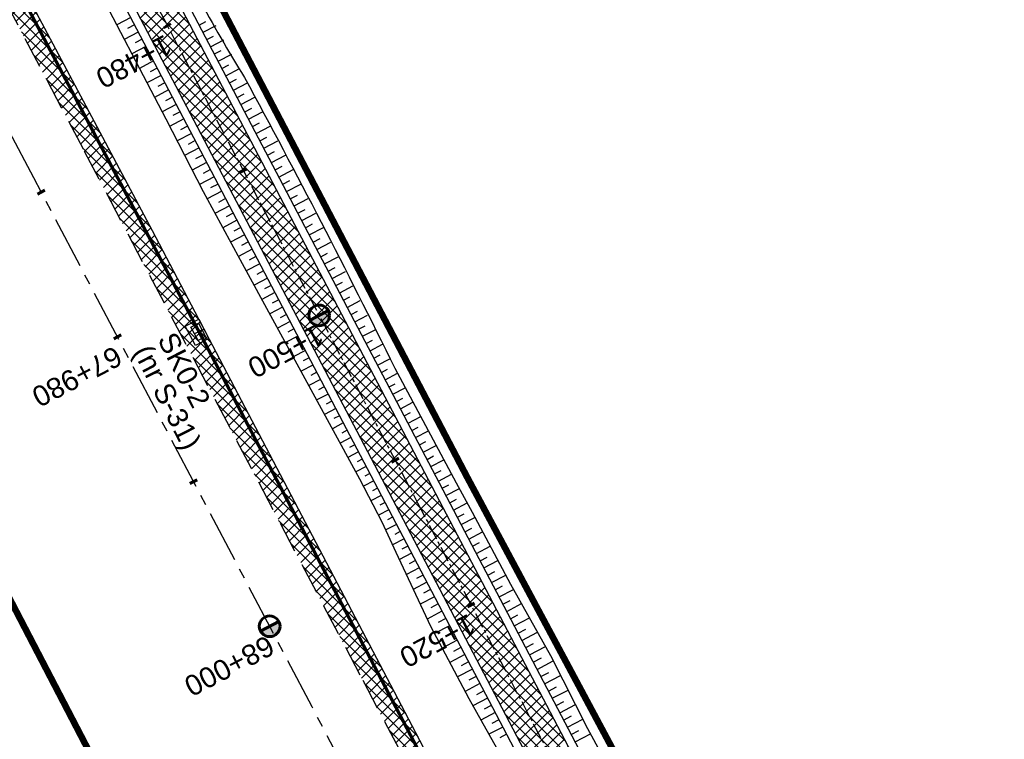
# Model space of a CAD drawing. Header units: metres. Extents: x 7529682 to 7533711, y 5721186 to 5727842.
# Tile 70 of 110: x 7530400 to 7530460, y 5726447 to 5726491. Entities that reach past the tile are written whole.
import ezdxf

# ---------------------------------------------------------------- set-up
doc = ezdxf.new("R2010")
doc.units = ezdxf.units.M
for name, pattern in [('817-dzialki-09-05-04$0$HIDDEN', [0.375, 0.25, -0.125]), ('CENTER', [50.8, 31.75, -6.35, 6.35, -6.35]), ('HIDDEN', [9.525, 6.35, -3.175])]:
    doc.linetypes.add(name, pattern=pattern)
for name, color, linetype in [('C-DROGI-SYTUACJA-ETYKIETY', 7, 'Continuous'), ('D-hatch-pobocza', 131, 'Continuous'), ('D-pobocza', 7, 'Continuous'), ('D-skarpa', 7, 'Continuous'), ('D-skarpa-kreskowanie', 7, 'Continuous')]:
    doc.layers.add(name, color=color, linetype=linetype)
doc.layers.add('D-hatch-ciag-pieszo-rowerowy', color=7, linetype='Continuous', lineweight=13, true_color=0xff9f80)
doc.layers.add('D-LR-etap-III', color=7, linetype='817-dzialki-09-05-04$0$HIDDEN', lineweight=50, true_color=0xff1aff)
for name, color, linetype, lineweight in [('D-krawędzie', 7, 'Continuous', 30), ('D-obrzeża', 7, 'Continuous', 30), ('D-oś', 10, 'CENTER', 30), ('Sieci-T-kanal technologiczny', 4, 'kt kanał technologiczny', 30)]:
    doc.layers.add(name, color=color, linetype=linetype, lineweight=lineweight)
doc.layers.add('D-opis-KT-studnie', color=7, linetype='Continuous', true_color=0xff8000)
doc.layers.add('poprzeczki', color=7, linetype='Continuous', true_color=0x0000c7)
doc.styles.add('ARIAL', font='arial.ttf', dxfattribs={"height": 1})
doc.styles.get("Standard").update_dxf_attribs({"font": 'arial.ttf'})
doc.linetypes.add('kt kanał technologiczny', pattern='A,1,-0.8,["kt",Standard,S=0.5,R=0,X=-0.7,Y=-0.15],-0.3', length=2.1)
pattern_1 = [(45, (0, 0), (-0.33675960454, 0.33675960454), []), (135, (0, 0), (-0.33675960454, -0.33675960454), [])]

# ---------------------------------------------------------------- blocks, each defined once
blk = doc.blocks.new('kilometraz')
at = {"linetype": 'ByBlock', "lineweight": -2}
blk.add_hatch(color=0, dxfattribs=at).paths.add_polyline_path([(0, -0.28125, 0.41421356), (0.28125, 0, 0.41421356), (0, 0.28125)])
at = {"color": 0, "linetype": 'ByBlock', "lineweight": -2}
blk.add_line((0, 0.28125), (0, -0.28125), dxfattribs=at)
blk.add_circle((0, 0), 0.28125, dxfattribs=at)
blk = doc.blocks.new('AeccTickLine')
at = {"color": 0, "linetype": 'ByBlock', "lineweight": -2}
blk.add_line((0, 1), (0, -1), dxfattribs=at)
blk = doc.blocks.new('SKR2')
at = {"layer": 'Sieci-T-kanal technologiczny', "color": 2, "lineweight": 25}
for points in [[(0.028, -0.188), (0.958, -1.153), (0.282, -1.805), (-0.648, -0.84)], [(-0.038, -0.537), (0.607, -1.206), (0.233, -1.567), (-0.412, -0.898)]]:
    blk.add_lwpolyline(points, close=True, dxfattribs=at)
blk.add_lwpolyline([(-0.09, -1.232), (0.285, -0.872)], dxfattribs=at)

msp = doc.modelspace()

# ---------------------------------------------------------------- hatches: boundary and pattern name
at = {"layer": 'D-hatch-ciag-pieszo-rowerowy'}
h = msp.add_hatch(dxfattribs=at)
h.set_pattern_fill('ANSI37', color=256, scale=0.15, style=0)
h.set_pattern_definition(pattern_1)
h.paths.add_polyline_path([(7530404.057, 5726502.584), (7530380.911, 5726546.861), (7530371.746, 5726564.106), (7530368.841, 5726564.244), (7530378.7, 5726545.696), (7530401.842, 5726501.425), (7530423.333, 5726460.444), (7530443.712, 5726421.565), (7530466.681, 5726377.574), (7530482.337, 5726347.963), (7530485.291, 5726347.724), (7530468.894, 5726378.737), (7530445.927, 5726422.724), (7530425.547, 5726461.605)])
at = {"layer": 'D-hatch-pobocza'}
h = msp.add_hatch(dxfattribs=at)
h.set_pattern_fill('ANSI37', color=256, scale=0.15, style=0)
h.set_pattern_definition(pattern_1)
h.paths.add_polyline_path([(7530484.05, 5726334.34), (7530471.92, 5726357.11), (7530458.95, 5726381.07), (7530447.57, 5726403.23), (7530435.55, 5726425.46), (7530424.34, 5726446.96), (7530408.22, 5726477.68), (7530396.72, 5726499.26), (7530381.74, 5726527.87), (7530371.44, 5726547.5), (7530359.58, 5726569.81), (7530349.42, 5726588.72), (7530332.29, 5726621.37), (7530323.72, 5726638.05), (7530306.54, 5726670.82), (7530298.56, 5726686.33), (7530287.26, 5726707.54), (7530284.291, 5726713.261), (7530282.67, 5726712.404), (7530284.501, 5726708.94), (7530291.376, 5726695.94), (7530296.046, 5726687.107), (7530304.464, 5726671.187), (7530316.604, 5726648.181), (7530333.058, 5726617.014), (7530350.004, 5726585.006), (7530367.258, 5726552.316), (7530385.763, 5726517.235), (7530404.054, 5726482.546), (7530421.087, 5726450.182), (7530442.442, 5726409.661), (7530463.421, 5726369.85), (7530489.269, 5726320.828), (7530506.412, 5726288.291), (7530524.315, 5726254.784), (7530540.549, 5726224.891), (7530548.273, 5726210.669), (7530551.697, 5726207.035), (7530543.21, 5726222.9), (7530538.34, 5726232.11), (7530533.7, 5726240.35), (7530511.95, 5726280.97), (7530499.24, 5726305.31)])

# ---------------------------------------------------------------- linework, layer by layer
at = {"layer": 'D-krawędzie', "linetype": 'HIDDEN', "ltscale": 0.3}
msp.add_lwpolyline([(7530385.763, 5726517.235), (7530404.054, 5726482.546), (7530421.087, 5726450.182), (7530442.442, 5726409.661), (7530463.421, 5726369.85), (7530489.269, 5726320.828), (7530506.412, 5726288.291), (7530524.315, 5726254.784), (7530540.549, 5726224.891), (7530548.273, 5726210.669)], dxfattribs=at)
at = {"layer": 'D-LR-etap-III', "ltscale": 10, "flags": 128}
msp.add_lwpolyline([(7531750.474, 5723895.103, 0.4, 0.4, 0), (7531750.505, 5723895.13, 0.4, 0.4, 0), (7531682.71, 5724022.92, 0.4, 0.4, 0), (7531619.177, 5724147.204, 0.4, 0.4, 0), (7531592.309, 5724198.489, 0.4, 0.4, 0), (7531553.264, 5724272.919, 0.4, 0.4, 0), (7531504.02, 5724366.79, 0.4, 0.4, 0), (7531482.09, 5724407.62, 0.4, 0.4, 0), (7531412.35, 5724541.183, 0.4, 0.4, 0), (7531388.464, 5724586.93, 0.4, 0.4, 0), (7531345.12, 5724669.94, 0.4, 0.4, 0), (7531127.66, 5725081.67, 0.4, 0.4, 0), (7531059.253, 5725211.041, 0.4, 0.4, 0), (7531008.007, 5725307.954, 0.4, 0.4, 0), (7530964.182, 5725390.836, 0.4, 0.4, 0), (7530914.557, 5725484.684, 0.4, 0.4, 0), (7530865.243, 5725577.494, 0.4, 0.4, 0), (7530840.085, 5725624.059, 0.4, 0.4, 0), (7530802.56, 5725694.925, 0.4, 0.4, 0), (7530755.54, 5725787.51, 0.4, 0.4, 0), (7530708.718, 5725876.303, 0.4, 0.4, 0), (7530695.12, 5725902.09, 0.4, 0.4, 0), (7530642.914, 5726001.078, 0.4, 0.4, 0), (7530634.935, 5726016.147, 0.4, 0.4, 0), (7530610.82, 5726061.93, 0.4, 0.4, 0), (7530610.82, 5726061.93, 0.4, 0.4, 0), (7530607.21, 5726063.51, 0.4, 0.4, 0), (7530597.42, 5726080.68, 0.4, 0.4, 0), (7530591.16, 5726088.44, 0.4, 0.4, 0), (7530581.28, 5726107.21, 0.4, 0.4, 0), (7530571.29, 5726130.56, 0.4, 0.4, 0), (7530549.555, 5726171.527, 0.4, 0.4, 0), (7530531.014, 5726206.474, 0.4, 0.4, 0), (7530516.461, 5726236.017, 0.4, 0.4, 0), (7530500.799, 5726266.141, 0.4, 0.4, 0), (7530491.35, 5726283.94, 0.4, 0.4, 0), (7530482.4, 5726303.41, 0.4, 0.4, 0), (7530482.4, 5726303.41, 0.4, 0.4, 0), (7530450.41, 5726357.28, 0.4, 0.4, 0), (7530397.759, 5726458.5, 0.4, 0.4, 0), (7530334.708, 5726583.665, 0.4, 0.4, 0), (7530303.939, 5726645.168, 0.4, 0.4, 0), (7530300.51, 5726651.778, 0.4, 0.4, 0), (7530289.214, 5726671.967, 0.4, 0.4, 0), (7530281.54, 5726685.57, 0.4, 0.4, 0), (7530261.371, 5726724.163, 0.4, 0.4, 0), (7530254.03, 5726738.21, 0.4, 0.4, 0), (7530197.22, 5726845.06, 0.4, 0.4, 0), (7530194.71, 5726849.15, 0.4, 0.4, 0), (7530195.92, 5726850.75, 0.4, 0.4, 0), (7530170.547, 5726892.961, 0.4, 0.4, 0), (7530143.175, 5726945.066, 0.4, 0.4, 0), (7530105.06, 5727018.32, 0.4, 0.4, 0), (7530100.06, 5727027.16, 0.4, 0.4, 0), (7530062.319, 5727099.625, 0.4, 0.4, 0), (7530015.379, 5727189.42, 0.4, 0.4, 0), (7529983.208, 5727250.207, 0.4, 0.4, 0), (7529953.284, 5727306.747, 0.4, 0.4, 0), (7529900.671, 5727406.159, 0.4, 0.4, 0), (7529890.63, 5727425.131, 0.4, 0.4, 0), (7529875.155, 5727454.426, 0.4, 0.4, 0), (7529857.56, 5727487.787, 0.4, 0.4, 0), (7529835.194, 5727530.193, 0.4, 0.4, 0), (7529811.741, 5727574.662, 0.4, 0.4, 0), (7529792.102, 5727611.923, 0.4, 0.4, 0), (7529768.066, 5727657.47, 0.4, 0.4, 0), (7529755.211, 5727682.131, 0.4, 0.4, 0), (7529753.31, 5727681.13, 0.4, 0.4, 0), (7529739.21, 5727707.77, 0.4, 0.4, 0), (7529735.395, 5727711.252, 0.4, 0.4, 0), (7529725.42, 5727730.2, 0.4, 0.4, 0), (7529723.55, 5727729.88, 0.4, 0.4, 0), (7529695.567, 5727782.932, 0.4, 0.4, 0), (7529717.68, 5727794.024, 0.4, 0.4, 0), (7529736.275, 5727758.647, 0.4, 0.4, 0), (7529736.275, 5727758.647, 0.4, 0.4, 0), (7529744.511, 5727750.406, 0.4, 0.4, 0), (7529744.511, 5727750.406, 0.4, 0.4, 0), (7529750.283, 5727738.55, 0.4, 0.4, 0), (7529777.109, 5727687.569, 0.4, 0.4, 0), (7529796.515, 5727651.33, 0.4, 0.4, 0), (7529814.938, 5727616.793, 0.4, 0.4, 0), (7529839.007, 5727572.304, 0.4, 0.4, 0), (7529860.618, 5727532.509, 0.4, 0.4, 0), (7529882.349, 5727491.504, 0.4, 0.4, 0), (7529904.865, 5727449.096, 0.4, 0.4, 0), (7529920.747, 5727418.885, 0.4, 0.4, 0), (7529946.677, 5727368.547, 0.4, 0.4, 0), (7529972.025, 5727320.573, 0.4, 0.4, 0), (7529987.74, 5727290.153, 0.4, 0.4, 0), (7529996.497, 5727273.662, 0.4, 0.4, 0), (7530017.541, 5727234.203, 0.4, 0.4, 0), (7530033.054, 5727204.864, 0.4, 0.4, 0), (7530051.623, 5727170.223, 0.4, 0.4, 0), (7530069.277, 5727137.016, 0.4, 0.4, 0), (7530089.385, 5727097.534, 0.4, 0.4, 0), (7530109.713, 5727060.747, 0.4, 0.4, 0), (7530136.77, 5727011.64, 0.4, 0.4, 0), (7530162.447, 5726962.744, 0.4, 0.4, 0), (7530187.674, 5726916.992, 0.4, 0.4, 0), (7530207.821, 5726879.335, 0.4, 0.4, 0), (7530230.626, 5726834.519, 0.4, 0.4, 0), (7530262.288, 5726776.618, 0.4, 0.4, 0), (7530277.51, 5726760.213, 0.4, 0.4, 0), (7530286.037, 5726744.107, 0.4, 0.4, 0), (7530288.097, 5726735.884, 0.4, 0.4, 0), (7530290.394, 5726725.047, 0.4, 0.4, 0), (7530296.177, 5726713.583, 0.4, 0.4, 0), (7530302.726, 5726701.182, 0.4, 0.4, 0), (7530325.685, 5726657.466, 0.4, 0.4, 0), (7530343.244, 5726623.649, 0.4, 0.4, 0), (7530360.23, 5726591.747, 0.4, 0.4, 0), (7530383.209, 5726548.059, 0.4, 0.4, 0), (7530406.018, 5726503.606, 0.4, 0.4, 0), (7530427.465, 5726462.62, 0.4, 0.4, 0), (7530447.928, 5726424.388, 0.4, 0.4, 0), (7530471.127, 5726379.921, 0.4, 0.4, 0), (7530490.501, 5726343.033, 0.4, 0.4, 0), (7530509.499, 5726306.733, 0.4, 0.4, 0), (7530529.89, 5726267.244, 0.4, 0.4, 0), (7530543.852, 5726238.99, 0.4, 0.4, 0), (7530554.809, 5726218.944, 0.4, 0.4, 0), (7530559.027, 5726212.223, 0.4, 0.4, 0), (7530563.061, 5726206.41, 0.4, 0.4, 0), (7530566.934, 5726200.464, 0.4, 0.4, 0), (7530569.771, 5726194.902, 0.4, 0.4, 0), (7530571.473, 5726191.282, 0.4, 0.4, 0), (7530572.839, 5726188.025, 0.4, 0.4, 0), (7530575.295, 5726182.035, 0.4, 0.4, 0), (7530579.737, 5726173.306, 0.4, 0.4, 0), (7530583.3, 5726167.41, 0.4, 0.4, 0), (7530593.4, 5726163.33, 0.4, 0.4, 0), (7530598.618, 5726155.264, 0.4, 0.4, 0), (7530608.258, 5726140.497, 0.4, 0.4, 0), (7530603.27, 5726136.83, 0.4, 0.4, 0), (7530606.53, 5726131.84, 0.4, 0.4, 0), (7530604.239, 5726124.217, 0.4, 0.4, 0), (7530605.847, 5726121.63, 0.4, 0.4, 0), (7530608.972, 5726116.164, 0.4, 0.4, 0), (7530618.114, 5726097.791, 0.4, 0.4, 0), (7530651.213, 5726034.96, 0.4, 0.4, 0), (7530670.244, 5725998.611, 0.4, 0.4, 0), (7530698.075, 5725945.953, 0.4, 0.4, 0), (7530716.506, 5725911.305, 0.4, 0.4, 0), (7530735.223, 5725875.667, 0.4, 0.4, 0), (7530752.504, 5725842.155, 0.4, 0.4, 0), (7530778.311, 5725793.501, 0.4, 0.4, 0), (7530797.5, 5725756.382, 0.4, 0.4, 0), (7530812.519, 5725728.289, 0.4, 0.4, 0), (7530820.039, 5725713.16, 0.4, 0.4, 0), (7530822.422, 5725710.194, 0.4, 0.4, 0), (7530833.155, 5725688.801, 0.4, 0.4, 0), (7530849.629, 5725656.159, 0.4, 0.4, 0), (7530867.983, 5725621.964, 0.4, 0.4, 0), (7530872.63, 5725612.888, 0.4, 0.4, 0), (7530880.354, 5725597.595, 0.4, 0.4, 0), (7530883.839, 5725593.389, 0.4, 0.4, 0), (7530891.782, 5725587.763, 0.4, 0.4, 0), (7530895.039, 5725584.281, 0.4, 0.4, 0), (7530897.034, 5725580.941, 0.4, 0.4, 0), (7530900.952, 5725579.946, 0.4, 0.4, 0), (7530904.81, 5725571.977, 0.4, 0.4, 0), (7530903.682, 5725568.566, 0.4, 0.4, 0), (7530908.901, 5725558.845, 0.4, 0.4, 0), (7530910.252, 5725545.672, 0.4, 0.4, 0), (7530912.873, 5725538.646, 0.4, 0.4, 0), (7530945.278, 5725478.464, 0.4, 0.4, 0), (7530959.692, 5725450.246, 0.4, 0.4, 0), (7531002.827, 5725368.192, 0.4, 0.4, 0), (7531044.704, 5725290.314, 0.4, 0.4, 0), (7531064.099, 5725253.213, 0.4, 0.4, 0), (7531083.01, 5725216.678, 0.4, 0.4, 0), (7531113.013, 5725158.466, 0.4, 0.4, 0), (7531137.364, 5725113.071, 0.4, 0.4, 0), (7531150.831, 5725086.712, 0.4, 0.4, 0), (7531159.746, 5725076.641, 0.4, 0.4, 0), (7531166.31, 5725074.58, 0.4, 0.4, 0), (7531172.29, 5725062.58, 0.4, 0.4, 0), (7531170.59, 5725055.606, 0.4, 0.4, 0), (7531173.733, 5725044.081, 0.4, 0.4, 0), (7531215.342, 5724964.86, 0.4, 0.4, 0), (7531238.054, 5724921.685, 0.4, 0.4, 0), (7531262.39, 5724875.283, 0.4, 0.4, 0), (7531295.587, 5724811.266, 0.4, 0.4, 0), (7531348.488, 5724712.363, 0.4, 0.4, 0), (7531363.741, 5724682.684, 0.4, 0.4, 0), (7531366.987, 5724675.865, 0.4, 0.4, 0), (7531382.541, 5724646.111, 0.4, 0.4, 0), (7531401.299, 5724610.875, 0.4, 0.4, 0), (7531428.965, 5724558.862, 0.4, 0.4, 0), (7531449.111, 5724520.398, 0.4, 0.4, 0), (7531477.293, 5724465.831, 0.4, 0.4, 0), (7531500.996, 5724421.113, 0.4, 0.4, 0), (7531512.122, 5724400.549, 0.4, 0.4, 0), (7531513.782, 5724396.757, 0.4, 0.4, 0), (7531526.32, 5724379.39, 0.4, 0.4, 0), (7531566.784, 5724302.736, 0.4, 0.4, 0), (7531612.277, 5724225.61, 0.4, 0.4, 0), (7531620.493, 5724210.548, 0.4, 0.4, 0), (7531631.578, 5724196.258, 0.4, 0.4, 0), (7531653.484, 5724152.434, 0.4, 0.4, 0), (7531661.151, 5724128.494, 0.4, 0.4, 0), (7531673.881, 5724101.186, 0.4, 0.4, 0), (7531684.691, 5724081.184, 0.4, 0.4, 0), (7531699.212, 5724051.17, 0.4, 0.4, 0), (7531704.034, 5724040.584, 0.4, 0.4, 0), (7531704.034, 5724040.584, 0.4, 0.4, 0), (7531703.913, 5724037.17, 0.4, 0.4, 0), (7531736.42, 5723969.232, 0.4, 0.4, 0), (7531738.285, 5723967.699, 0.4, 0.4, 0), (7531742.181, 5723962.346, 0.4, 0.4, 0), (7531744.286, 5723958.616, 0.4, 0.4, 0), (7531755.393, 5723944.193, 0.4, 0.4, 0), (7531758.69, 5723936.76, 0.4, 0.4, 0), (7531780.08, 5723929.25, 0.4, 0.4, 0), (7531792.612, 5723906.338, 0.4, 0.4, 0), (7531792.612, 5723906.338, 0.4, 0.4, 0), (7531756.962, 5723883.055, 0.4, 0.4, 0), (7531750.46, 5723895.13, 0.4, 0.4, 0), (7531750.46, 5723895.13, 0, 0, 0)], format="xyseb", dxfattribs=at)
at = {"layer": 'D-obrzeża'}
for points in [[(7530404.057, 5726502.584), (7530425.547, 5726461.605), (7530445.927, 5726422.724), (7530468.894, 5726378.737), (7530488.366, 5726341.909), (7530507.524, 5726305.704), (7530528.099, 5726266.319), (7530543.028, 5726237.223), (7530553.837, 5726217.27, 0.020438), (7530555.511, 5726214.462), (7530563.158, 5726202.745, -0.024166), (7530565.111, 5726199.411), (7530568.325, 5726193.262, -0.021495), (7530570.15, 5726189.371), (7530573.016, 5726182.508, 0.022535), (7530574.938, 5726178.434), (7530582.467, 5726164.173, 0.144123), (7530586.407, 5726160.127), (7530591.402, 5726157.316, -0.143266), (7530593.364, 5726155.308), (7530594.228, 5726153.684)], [(7530401.842, 5726501.425), (7530423.333, 5726460.444), (7530443.712, 5726421.565), (7530466.681, 5726377.574), (7530486.156, 5726340.739), (7530505.312, 5726304.54), (7530525.878, 5726265.169), (7530540.816, 5726236.057), (7530551.688, 5726215.99, 0.020438), (7530553.361, 5726213.182), (7530560.998, 5726201.48, -0.024166), (7530562.951, 5726198.146), (7530566.06, 5726192.199, -0.021495), (7530567.884, 5726188.309), (7530570.753, 5726181.44, 0.022535), (7530572.675, 5726177.366), (7530580.714, 5726162.138, 0.101584), (7530584.546, 5726157.479), (7530584.686, 5726157.365, -0.100735), (7530588.495, 5726152.75), (7530588.874, 5726152.037)]]:
    msp.add_lwpolyline(points, format="xyb", dxfattribs=at)
at = {"layer": 'D-oś', "ltscale": 0.1}
msp.add_lwpolyline([(7530594.845, 5726110.895), (7530540.21, 5726214.45), (7530503.32, 5726286.651), (7530486.173, 5726319.196), (7530460.325, 5726368.218), (7530439.346, 5726408.03), (7530417.989, 5726448.552), (7530400.958, 5726480.914), (7530382.667, 5726515.602)], dxfattribs=at)
at = {"layer": 'D-oś', "ltscale": 0.03}
msp.add_lwpolyline([(7530402.949, 5726502.005), (7530424.44, 5726461.025), (7530444.82, 5726422.144), (7530467.787, 5726378.156), (7530487.261, 5726341.324), (7530506.418, 5726305.122), (7530526.989, 5726265.744), (7530541.922, 5726236.64), (7530552.763, 5726216.63, 0.020438), (7530554.436, 5726213.822), (7530562.078, 5726202.113, -0.024166), (7530564.031, 5726198.778), (7530567.392, 5726192.349, -0.021495), (7530568.851, 5726189.237), (7530572.059, 5726181.558, 0.022535), (7530573.596, 5726178.299), (7530581.269, 5726163.764, 0.096558), (7530584.871, 5726159.294), (7530589.549, 5726155.354, -0.108108), (7530591.633, 5726152.643), (7530599.06, 5726136.869, -0.193566), (7530599.404, 5726130.909), (7530599.097, 5726129.998, 0.223174), (7530599.583, 5726125.774)], format="xyb", dxfattribs=at)
at = {"layer": 'D-pobocza'}
for points in [[(7530324.032, 5726655.814), (7530341.472, 5726622.699), (7530358.39, 5726590.299), (7530381.354, 5726547.095), (7530404.5, 5726502.816), (7530425.99, 5726461.837), (7530446.37, 5726422.955), (7530469.336, 5726378.97), (7530488.808, 5726342.142), (7530507.967, 5726305.936), (7530528.543, 5726266.549), (7530543.47, 5726237.456), (7530554.277, 5726217.509, 0.020438), (7530555.929, 5726214.736), (7530563.577, 5726203.019, -0.024166), (7530565.554, 5726199.643), (7530568.768, 5726193.493, -0.021495), (7530570.611, 5726189.564), (7530573.478, 5726182.701, 0.022535), (7530575.38, 5726178.667), (7530582.909, 5726164.407)], [(7530320.936, 5726654.183), (7530338.372, 5726621.074), (7530355.294, 5726588.668), (7530378.258, 5726545.463), (7530401.399, 5726501.193), (7530422.89, 5726460.212), (7530443.269, 5726421.333), (7530466.238, 5726377.342), (7530485.714, 5726340.506), (7530504.869, 5726304.308), (7530525.434, 5726264.939), (7530540.374, 5726235.824), (7530551.248, 5726215.751, 0.020438), (7530552.942, 5726212.908), (7530560.579, 5726201.207, -0.024166), (7530562.508, 5726197.914), (7530565.617, 5726191.967, -0.021495), (7530567.423, 5726188.116), (7530570.292, 5726181.248, 0.022535), (7530572.232, 5726177.133), (7530572.779, 5726176.098)]]:
    msp.add_lwpolyline(points, format="xyb", dxfattribs=at)
msp.add_lwpolyline([(7530548.273, 5726210.669), (7530551.697, 5726207.035), (7530543.21, 5726222.9), (7530538.34, 5726232.11), (7530533.7, 5726240.35), (7530511.95, 5726280.97), (7530499.24, 5726305.31), (7530484.05, 5726334.34), (7530471.92, 5726357.11), (7530458.95, 5726381.07), (7530447.57, 5726403.23), (7530435.55, 5726425.46), (7530424.34, 5726446.96), (7530408.22, 5726477.68), (7530396.72, 5726499.26)], dxfattribs=at)
at = {"layer": 'D-skarpa', "linetype": 'Continuous'}
for points in [[(7530408.497, 5726497.052, 0.03166), (7530413.861, 5726487.045, -0.009739), (7530423.043, 5726469.277), (7530426.804, 5726462.265), (7530427.77, 5726460.464), (7530430.133, 5726456.057), (7530432.574, 5726451.692), (7530434.839, 5726447.233), (7530437.225, 5726442.839), (7530439.608, 5726438.443), (7530442.066, 5726434.086), (7530444.398, 5726429.663), (7530446.658, 5726425.202, 0.00053), (7530467.502, 5726385.316)], [(7530404.414, 5726493.383), (7530409.036, 5726484.515), (7530411.324, 5726480.069), (7530413.717, 5726475.678), (7530420.896, 5726462.506), (7530422.254, 5726459.878), (7530423.117, 5726458.025), (7530425.229, 5726453.487), (7530427.58, 5726449.074), (7530430.017, 5726444.706), (7530432.435, 5726440.328), (7530434.761, 5726435.902), (7530437.071, 5726431.468), (7530439.539, 5726427.116), (7530441.979, 5726422.75, -0.007497), (7530448.743, 5726409.364), (7530450.985, 5726404.894), (7530452.475, 5726400.032)]]:
    msp.add_lwpolyline(points, format="xyb", dxfattribs=at)
at = {"layer": 'D-skarpa-kreskowanie', "linetype": 'Continuous'}
for p, q in [((7530406.893, 5726490.717, 107.618), (7530406.037, 5726490.268, 106.974)), ((7530407.125, 5726490.274, 107.618), (7530406.697, 5726490.049, 107.295)), ((7530411.084, 5726490.261, 107.747), (7530411.479, 5726490.468, 107.45)), ((7530411.316, 5726489.818, 107.747), (7530412.114, 5726490.236, 107.147)), ((7530407.357, 5726489.831, 107.618), (7530406.499, 5726489.381, 106.972)), ((7530411.549, 5726489.375, 107.747), (7530411.951, 5726489.587, 107.444)), ((7530407.59, 5726489.388, 107.618), (7530407.16, 5726489.163, 107.294)), ((7530411.781, 5726488.933, 107.747), (7530412.594, 5726489.359, 107.135)), ((7530407.822, 5726488.946, 107.617), (7530406.962, 5726488.494, 106.97)), ((7530408.054, 5726488.503, 107.617), (7530407.623, 5726488.277, 107.293)), ((7530412.013, 5726488.49, 107.747), (7530412.423, 5726488.705, 107.437)), ((7530412.245, 5726488.047, 107.746), (7530413.074, 5726488.482, 107.122)), ((7530408.286, 5726488.06, 107.617), (7530407.424, 5726487.608, 106.968)), ((7530412.477, 5726487.604, 107.746), (7530412.896, 5726487.824, 107.431)), ((7530408.751, 5726487.174, 107.617), (7530407.886, 5726486.721, 106.966)), ((7530408.519, 5726487.617, 107.617), (7530408.087, 5726487.391, 107.292)), ((7530412.71, 5726487.161, 107.746), (7530413.554, 5726487.604, 107.11)), ((7530408.983, 5726486.732, 107.616), (7530408.55, 5726486.504, 107.291)), ((7530412.942, 5726486.719, 107.746), (7530413.368, 5726486.942, 107.425)), ((7530413.174, 5726486.276, 107.746), (7530414.03, 5726486.724, 107.102)), ((7530409.215, 5726486.289, 107.616), (7530408.348, 5726485.834, 106.964)), ((7530413.406, 5726485.833, 107.746), (7530413.834, 5726486.057, 107.423)), ((7530409.68, 5726485.403, 107.616), (7530408.81, 5726484.947, 106.961)), ((7530409.447, 5726485.846, 107.616), (7530409.013, 5726485.618, 107.289)), ((7530413.638, 5726485.39, 107.745), (7530414.496, 5726485.84, 107.1)), ((7530409.912, 5726484.96, 107.616), (7530409.477, 5726484.732, 107.288)), ((7530413.871, 5726484.947, 107.745), (7530414.3, 5726485.172, 107.422)), ((7530414.103, 5726484.505, 107.745), (7530414.962, 5726484.955, 107.099)), ((7530410.144, 5726484.517, 107.616), (7530409.27, 5726484.059, 106.958)), ((7530414.335, 5726484.062, 107.745), (7530414.765, 5726484.287, 107.421)), ((7530410.608, 5726483.632, 107.615), (7530409.728, 5726483.17, 106.952)), ((7530410.376, 5726484.075, 107.615), (7530409.938, 5726483.845, 107.285)), ((7530414.567, 5726483.619, 107.745), (7530415.428, 5726484.07, 107.097)), ((7530410.841, 5726483.189, 107.615), (7530410.399, 5726482.957, 107.282)), ((7530414.8, 5726483.176, 107.745), (7530415.23, 5726483.402, 107.42)), ((7530415.032, 5726482.733, 107.744), (7530415.894, 5726483.185, 107.096)), ((7530411.073, 5726482.746, 107.615), (7530410.185, 5726482.281, 106.947)), ((7530415.264, 5726482.291, 107.744), (7530415.695, 5726482.517, 107.419)), ((7530411.537, 5726481.861, 107.615), (7530410.643, 5726481.392, 106.942)), ((7530411.305, 5726482.303, 107.615), (7530410.86, 5726482.07, 107.28)), ((7530415.496, 5726481.848, 107.744), (7530416.36, 5726482.301, 107.094)), ((7530411.77, 5726481.418, 107.614), (7530411.321, 5726481.183, 107.277)), ((7530415.728, 5726481.405, 107.744), (7530416.161, 5726481.632, 107.419)), ((7530415.961, 5726480.962, 107.744), (7530416.826, 5726481.416, 107.092)), ((7530412.002, 5726480.975, 107.614), (7530411.101, 5726480.503, 106.936)), ((7530412.234, 5726480.532, 107.614), (7530411.782, 5726480.295, 107.274)), ((7530416.193, 5726480.519, 107.744), (7530416.626, 5726480.746, 107.418)), ((7530416.425, 5726480.077, 107.743), (7530417.292, 5726480.531, 107.091)), ((7530412.466, 5726480.089, 107.614), (7530411.569, 5726479.619, 106.939)), ((7530412.698, 5726479.647, 107.614), (7530412.254, 5726479.413, 107.279)), ((7530416.657, 5726479.634, 107.743), (7530417.091, 5726479.861, 107.417)), ((7530416.89, 5726479.191, 107.743), (7530417.758, 5726479.646, 107.089)), ((7530412.931, 5726479.204, 107.614), (7530412.048, 5726478.741, 106.949)), ((7530413.163, 5726478.761, 107.613), (7530412.725, 5726478.531, 107.284)), ((7530417.122, 5726478.748, 107.743), (7530417.556, 5726478.976, 107.416)), ((7530417.354, 5726478.305, 107.743), (7530418.224, 5726478.761, 107.088)), ((7530413.395, 5726478.318, 107.613), (7530412.527, 5726477.863, 106.96)), ((7530413.627, 5726477.875, 107.613), (7530413.197, 5726477.65, 107.289)), ((7530417.586, 5726477.862, 107.742), (7530418.021, 5726478.091, 107.415)), ((7530417.818, 5726477.42, 107.742), (7530418.684, 5726477.873, 107.091)), ((7530413.86, 5726477.433, 107.613), (7530413.005, 5726476.985, 106.97)), ((7530414.092, 5726476.99, 107.613), (7530413.668, 5726476.768, 107.294)), ((7530418.051, 5726476.977, 107.742), (7530418.479, 5726477.202, 107.419)), ((7530418.283, 5726476.534, 107.742), (7530419.132, 5726476.98, 107.102)), ((7530414.324, 5726476.547, 107.613), (7530413.484, 5726476.107, 106.98)), ((7530418.515, 5726476.091, 107.742), (7530418.936, 5726476.312, 107.425)), ((7530414.556, 5726476.104, 107.612), (7530414.14, 5726475.886, 107.299)), ((7530418.747, 5726475.648, 107.742), (7530419.581, 5726476.086, 107.114)), ((7530414.788, 5726475.661, 107.612), (7530413.963, 5726475.228, 106.991)), ((7530415.021, 5726475.219, 107.612), (7530414.611, 5726475.004, 107.304)), ((7530418.979, 5726475.206, 107.741), (7530419.392, 5726475.422, 107.431)), ((7530419.212, 5726474.763, 107.741), (7530420.03, 5726475.192, 107.125)), ((7530415.253, 5726474.776, 107.612), (7530414.441, 5726474.35, 107.001)), ((7530419.444, 5726474.32, 107.741), (7530419.849, 5726474.533, 107.436)), ((7530415.485, 5726474.333, 107.612), (7530415.083, 5726474.122, 107.309)), ((7530419.676, 5726473.877, 107.741), (7530420.479, 5726474.298, 107.137)), ((7530415.717, 5726473.89, 107.612), (7530414.92, 5726473.472, 107.011)), ((7530415.949, 5726473.447, 107.611), (7530415.554, 5726473.24, 107.314)), ((7530419.908, 5726473.434, 107.741), (7530420.306, 5726473.643, 107.442)), ((7530420.141, 5726472.992, 107.741), (7530420.93, 5726473.406, 107.146)), ((7530416.182, 5726473.005, 107.611), (7530415.398, 5726472.594, 107.022)), ((7530420.373, 5726472.549, 107.74), (7530420.765, 5726472.755, 107.445)), ((7530416.646, 5726472.119, 107.611), (7530415.877, 5726471.716, 107.032)), ((7530416.414, 5726472.562, 107.611), (7530416.026, 5726472.358, 107.319)), ((7530420.605, 5726472.106, 107.74), (7530421.386, 5726472.515, 107.153)), ((7530416.878, 5726471.676, 107.611), (7530416.497, 5726471.476, 107.324)), ((7530420.837, 5726471.663, 107.74), (7530421.225, 5726471.867, 107.448)), ((7530421.069, 5726471.22, 107.74), (7530421.841, 5726471.625, 107.159)), ((7530417.111, 5726471.233, 107.611), (7530416.356, 5726470.837, 107.042)), ((7530421.302, 5726470.778, 107.74), (7530421.685, 5726470.979, 107.451)), ((7530417.575, 5726470.348, 107.61), (7530416.834, 5726469.959, 107.053)), ((7530417.343, 5726470.791, 107.61), (7530416.969, 5726470.594, 107.329)), ((7530421.534, 5726470.335, 107.74), (7530422.297, 5726470.735, 107.165)), ((7530417.807, 5726469.905, 107.61), (7530417.44, 5726469.713, 107.334)), ((7530421.766, 5726469.892, 107.739), (7530422.145, 5726470.091, 107.454)), ((7530421.998, 5726469.449, 107.739), (7530422.753, 5726469.845, 107.171)), ((7530418.039, 5726469.462, 107.61), (7530417.313, 5726469.081, 107.063)), ((7530422.231, 5726469.006, 107.739), (7530422.605, 5726469.203, 107.457)), ((7530418.504, 5726468.577, 107.61), (7530417.791, 5726468.203, 107.073)), ((7530418.272, 5726469.019, 107.61), (7530417.912, 5726468.831, 107.339)), ((7530422.463, 5726468.564, 107.739), (7530423.214, 5726468.958, 107.173)), ((7530418.736, 5726468.134, 107.609), (7530418.383, 5726467.949, 107.344)), ((7530422.695, 5726468.121, 107.739), (7530423.073, 5726468.319, 107.454)), ((7530422.927, 5726467.678, 107.739), (7530423.687, 5726468.077, 107.167)), ((7530418.968, 5726467.691, 107.609), (7530418.27, 5726467.325, 107.083)), ((7530423.159, 5726467.235, 107.738), (7530423.541, 5726467.436, 107.451)), ((7530419.433, 5726466.805, 107.609), (7530418.749, 5726466.447, 107.094)), ((7530419.201, 5726467.248, 107.609), (7530418.855, 5726467.067, 107.349)), ((7530423.392, 5726466.792, 107.738), (7530424.16, 5726467.195, 107.16)), ((7530419.665, 5726466.363, 107.609), (7530419.326, 5726466.185, 107.354)), ((7530423.624, 5726466.35, 107.738), (7530424.01, 5726466.552, 107.447)), ((7530423.856, 5726465.907, 107.738), (7530424.633, 5726466.314, 107.153)), ((7530419.897, 5726465.92, 107.609), (7530419.227, 5726465.568, 107.104)), ((7530420.129, 5726465.477, 107.608), (7530419.798, 5726465.303, 107.359)), ((7530424.088, 5726465.464, 107.738), (7530424.479, 5726465.669, 107.444)), ((7530420.362, 5726465.034, 107.608), (7530419.706, 5726464.69, 107.114)), ((7530424.321, 5726465.021, 107.738), (7530425.105, 5726465.433, 107.147)), ((7530420.594, 5726464.591, 107.608), (7530420.269, 5726464.421, 107.364)), ((7530424.553, 5726464.578, 107.737), (7530424.947, 5726464.785, 107.44)), ((7530424.785, 5726464.136, 107.737), (7530425.578, 5726464.551, 107.14)), ((7530420.826, 5726464.149, 107.608), (7530420.184, 5726463.812, 107.125)), ((7530421.058, 5726463.706, 107.608), (7530420.741, 5726463.539, 107.369)), ((7530425.017, 5726463.693, 107.737), (7530425.416, 5726463.902, 107.437)), ((7530425.249, 5726463.25, 107.737), (7530426.051, 5726463.67, 107.134)), ((7530421.291, 5726463.263, 107.608), (7530420.663, 5726462.934, 107.135)), ((7530421.523, 5726462.82, 107.607), (7530421.212, 5726462.657, 107.374)), ((7530425.482, 5726462.807, 107.737), (7530425.884, 5726463.018, 107.434)), ((7530425.714, 5726462.364, 107.737), (7530426.523, 5726462.789, 107.127)), ((7530421.755, 5726462.377, 107.607), (7530421.132, 5726462.05, 107.138)), ((7530421.987, 5726461.935, 107.607), (7530421.674, 5726461.77, 107.371)), ((7530425.946, 5726461.922, 107.736), (7530426.353, 5726462.135, 107.43)), ((7530426.178, 5726461.479, 107.736), (7530426.996, 5726461.907, 107.121)), ((7530422.219, 5726461.492, 107.607), (7530421.591, 5726461.162, 107.134)), ((7530426.41, 5726461.036, 107.736), (7530426.821, 5726461.251, 107.427)), ((7530422.452, 5726461.049, 107.607), (7530422.136, 5726460.883, 107.369)), ((7530426.642, 5726460.593, 107.736), (7530427.469, 5726461.026, 107.114)), ((7530422.684, 5726460.606, 107.607), (7530422.05, 5726460.274, 107.129)), ((7530422.916, 5726460.163, 107.606), (7530422.597, 5726459.996, 107.366)), ((7530426.875, 5726460.15, 107.736), (7530427.29, 5726460.368, 107.423)), ((7530427.107, 5726459.707, 107.736), (7530427.941, 5726460.145, 107.107)), ((7530423.148, 5726459.72, 107.606), (7530422.489, 5726459.375, 107.11)), ((7530427.339, 5726459.264, 107.735), (7530427.758, 5726459.484, 107.42)), ((7530423.38, 5726459.278, 107.606), (7530423.04, 5726459.099, 107.35)), ((7530427.571, 5726458.822, 107.735), (7530428.414, 5726459.263, 107.101)), ((7530423.612, 5726458.835, 107.606), (7530422.911, 5726458.467, 107.078)), ((7530423.845, 5726458.392, 107.606), (7530423.483, 5726458.203, 107.334)), ((7530427.803, 5726458.379, 107.735), (7530428.226, 5726458.601, 107.416)), ((7530428.035, 5726457.936, 107.735), (7530428.886, 5726458.382, 107.094)), ((7530424.077, 5726457.949, 107.605), (7530423.333, 5726457.559, 107.046)), ((7530428.267, 5726457.493, 107.735), (7530428.695, 5726457.717, 107.413)), ((7530424.541, 5726457.063, 107.605), (7530423.756, 5726456.652, 107.014)), ((7530424.309, 5726457.506, 107.605), (7530423.927, 5726457.306, 107.318)), ((7530428.499, 5726457.05, 107.735), (7530429.359, 5726457.501, 107.088)), ((7530424.773, 5726456.62, 107.605), (7530424.37, 5726456.409, 107.302)), ((7530428.732, 5726456.607, 107.734), (7530429.163, 5726456.834, 107.409)), ((7530428.964, 5726456.164, 107.734), (7530429.831, 5726456.619, 107.081)), ((7530425.005, 5726456.178, 107.605), (7530424.178, 5726455.744, 106.982)), ((7530429.196, 5726455.722, 107.734), (7530429.632, 5726455.95, 107.406)), ((7530425.469, 5726455.292, 107.604), (7530424.6, 5726454.836, 106.95)), ((7530425.237, 5726455.735, 107.605), (7530424.813, 5726455.513, 107.285)), ((7530429.428, 5726455.279, 107.734), (7530430.309, 5726455.741, 107.07)), ((7530425.701, 5726454.849, 107.604), (7530425.257, 5726454.616, 107.269)), ((7530429.66, 5726454.836, 107.734), (7530430.107, 5726455.07, 107.397)), ((7530429.892, 5726454.393, 107.734), (7530430.798, 5726454.868, 107.052)), ((7530425.934, 5726454.406, 107.604), (7530425.023, 5726453.929, 106.919)), ((7530430.124, 5726453.95, 107.733), (7530430.583, 5726454.191, 107.388)), ((7530426.398, 5726453.52, 107.604), (7530425.47, 5726453.034, 106.905)), ((7530426.166, 5726453.963, 107.604), (7530425.7, 5726453.719, 107.254)), ((7530430.356, 5726453.507, 107.733), (7530431.286, 5726453.995, 107.033)), ((7530426.63, 5726453.078, 107.604), (7530426.167, 5726452.835, 107.255)), ((7530430.589, 5726453.065, 107.733), (7530431.059, 5726453.311, 107.379)), ((7530430.821, 5726452.622, 107.733), (7530431.774, 5726453.122, 107.015)), ((7530426.862, 5726452.635, 107.603), (7530425.94, 5726452.152, 106.909)), ((7530431.053, 5726452.179, 107.733), (7530431.536, 5726452.432, 107.369)), ((7530431.285, 5726451.736, 107.732), (7530432.263, 5726452.248, 106.996)), ((7530427.326, 5726451.749, 107.603), (7530426.41, 5726451.269, 106.914)), ((7530427.094, 5726452.192, 107.603), (7530426.635, 5726451.951, 107.257)), ((7530427.558, 5726451.306, 107.603), (7530427.102, 5726451.067, 107.259)), ((7530431.517, 5726451.293, 107.732), (7530432.012, 5726451.553, 107.36)), ((7530431.749, 5726450.85, 107.732), (7530432.738, 5726451.369, 106.988)), ((7530427.791, 5726450.863, 107.603), (7530426.881, 5726450.386, 106.918)), ((7530428.023, 5726450.421, 107.603), (7530427.569, 5726450.183, 107.261)), ((7530431.981, 5726450.407, 107.732), (7530432.473, 5726450.665, 107.362)), ((7530432.213, 5726449.965, 107.732), (7530433.191, 5726450.477, 106.996)), ((7530428.255, 5726449.978, 107.602), (7530427.351, 5726449.504, 106.922)), ((7530428.487, 5726449.535, 107.602), (7530428.037, 5726449.299, 107.263)), ((7530432.445, 5726449.522, 107.732), (7530432.932, 5726449.776, 107.366)), ((7530432.678, 5726449.079, 107.731), (7530433.644, 5726449.585, 107.004)), ((7530428.719, 5726449.092, 107.602), (7530427.83, 5726448.626, 106.933)), ((7530428.951, 5726448.649, 107.602), (7530428.512, 5726448.419, 107.272)), ((7530432.91, 5726448.636, 107.731), (7530433.39, 5726448.888, 107.37)), ((7530433.142, 5726448.193, 107.731), (7530434.097, 5726448.694, 107.012)), ((7530429.183, 5726448.206, 107.602), (7530428.317, 5726447.752, 106.95)), ((7530433.374, 5726447.75, 107.731), (7530433.849, 5726447.999, 107.374)), ((7530429.415, 5726447.763, 107.602), (7530428.988, 5726447.539, 107.28)), ((7530433.606, 5726447.307, 107.731), (7530434.55, 5726447.802, 107.02)), ((7530429.648, 5726447.321, 107.601), (7530428.805, 5726446.879, 106.967)), ((7530429.88, 5726446.878, 107.601), (7530429.464, 5726446.66, 107.288)), ((7530433.838, 5726446.865, 107.731), (7530434.307, 5726447.11, 107.377)), ((7530434.07, 5726446.422, 107.73), (7530435.012, 5726446.915, 107.022))]:
    msp.add_line(p, q, dxfattribs=at)
at = {"layer": 'Sieci-T-kanal technologiczny', "ltscale": 2}
msp.add_lwpolyline([(7530196.318, 5726878.263, 0.2, 0.2, 0), (7530224.092, 5726826.208, 0.2, 0.2, 0), (7530251.555, 5726773.992, 0.2, 0.2, 0), (7530263.334, 5726767.604, 0.2, 0.2, 0), (7530273.437, 5726757.85, 0.2, 0.2, 0), (7530282.975, 5726739.774, 0.2, 0.2, 0), (7530286.554, 5726722.671, 0.2, 0.2, 0), (7530285.084, 5726710.887, 0.2, 0.2, 0), (7530301.191, 5726680.382, 0.2, 0.2, 0), (7530328.423, 5726628.042, 0.2, 0.2, 0), (7530355.902, 5726575.832, 0.2, 0.2, 0), (7530383.487, 5726523.677, 0.2, 0.2, 0), (7530411.063, 5726471.517, 0.2, 0.2, 0), (7530438.457, 5726419.263, 0.2, 0.2, 0), (7530466.06, 5726367.117, 0.2, 0.2, 0), (7530493.727, 5726315.006, 0.2, 0.2, 0), (7530521.232, 5726262.809, 0.2, 0.2, 0), (7530549.213, 5726210.862, 0, 0, 0)], format="xyseb", dxfattribs=at)

# ---------------------------------------------------------------- block references
at = {"layer": 'C-DROGI-SYTUACJA-ETYKIETY', "color": 7, "linetype": 'Continuous', "lineweight": 60, "xscale": 0.25, "yscale": 0.25, "zscale": 0.25, "rotation": 297.7563830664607}
for p in [(7530401.421, 5726480.034), (7530406.079, 5726471.184), (7530410.736, 5726462.335)]:
    msp.add_blockref('AeccTickLine', p, dxfattribs=at)
at = {"layer": 'C-DROGI-SYTUACJA-ETYKIETY', "color": 10, "linetype": 'Continuous', "lineweight": 60, "xscale": 2.249999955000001, "yscale": 2.249999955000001, "zscale": 2.249999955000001, "rotation": 297.7563830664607}
msp.add_blockref('kilometraz', (7530415.393, 5726453.486), dxfattribs=at)
at = {"layer": 'poprzeczki', "color": 7, "linetype": 'Continuous', "lineweight": 60, "xscale": 0.25, "yscale": 0.25, "zscale": 0.25}
for p, rotation in [((7530409.134, 5726490.212), 297.6737286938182), ((7530413.778, 5726481.356), 297.6737286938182), ((7530423.067, 5726463.644), 297.6737286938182), ((7530427.71, 5726454.787), 297.6613750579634)]:
    msp.add_blockref('AeccTickLine', p, dxfattribs=dict(at, rotation=rotation))
at = {"layer": 'poprzeczki', "color": 10, "linetype": 'Continuous', "lineweight": 60, "xscale": 2.249999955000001, "yscale": 2.249999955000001, "zscale": 2.249999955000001, "rotation": 297.6737286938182}
msp.add_blockref('kilometraz', (7530418.422, 5726472.5), dxfattribs=at)
at = {"layer": 'Sieci-T-kanal technologiczny', "rotation": 163.7281158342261}
msp.add_blockref('SKR2', (7530410.823, 5726470.46), dxfattribs=at)

# ---------------------------------------------------------------- texts
at = {"layer": 'C-DROGI-SYTUACJA-ETYKIETY', "color": 7}
for s, rotation, p in [('1+480', 207.67373, (7530408.976, 5726489.706)), ('1+500', 207.67373, (7530418.264, 5726471.994)), ('67+980', 207.75638, (7530405.921, 5726470.678)), ('1+520', 207.66138, (7530427.552, 5726454.281)), ('68+000', 207.75638, (7530415.236, 5726452.979))]:
    msp.add_text(s, height=1.25, rotation=rotation, dxfattribs=at).set_placement(p)
at = {"layer": 'D-opis-KT-studnie', "insert": (7530409.619, 5726471.609, 10.12), "char_height": 1.25, "attachment_point": 1, "rotation": 297, "line_spacing_factor": 0.8, "style": 'ARIAL'}
msp.add_mtext_dynamic_manual_height_columns('SK0-2\\P(nr S-31)', width=11.25549, gutter_width=6, heights=[0], dxfattribs=at)

doc.saveas('drawing.dxf')
